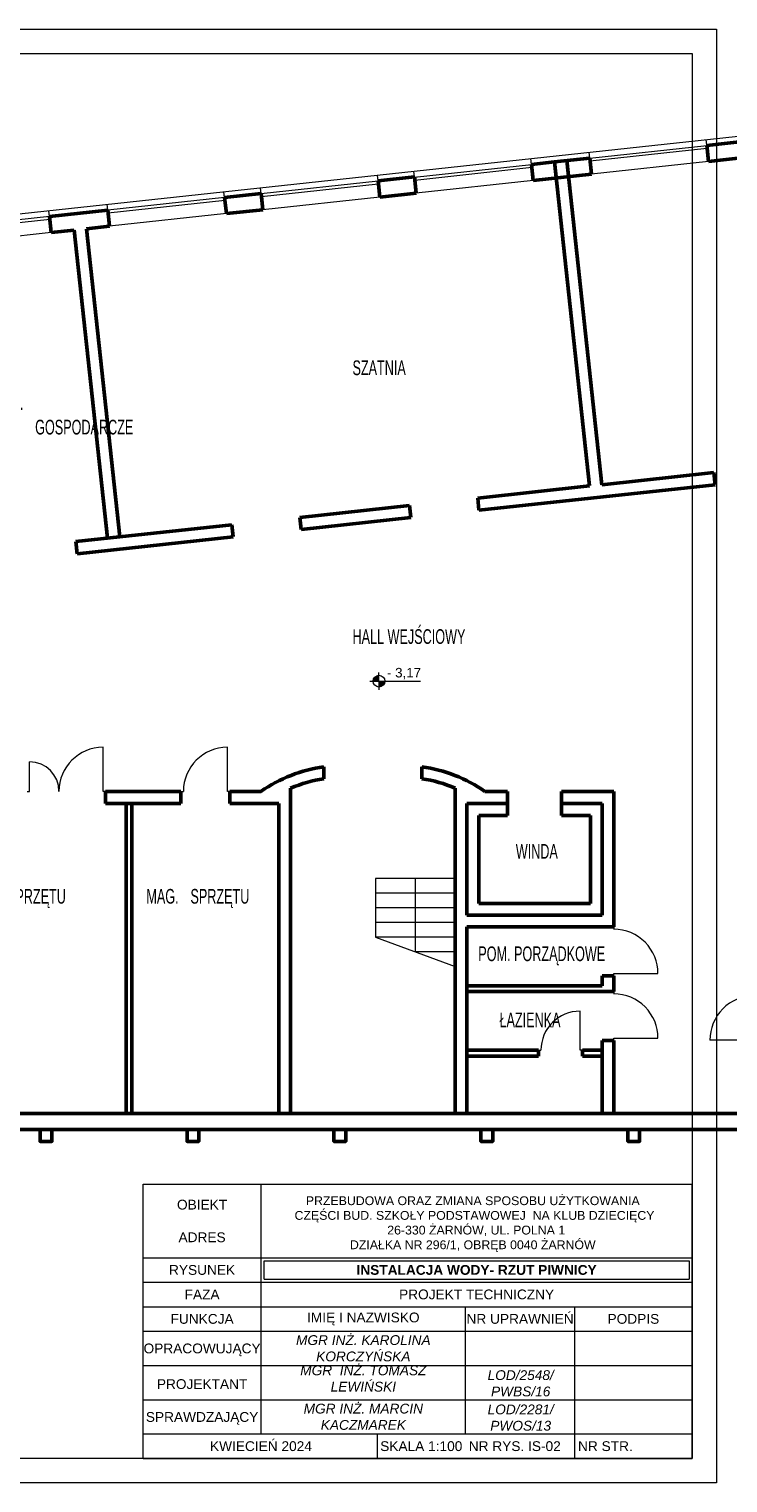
# Model space of a CAD drawing. Header units: millimetres. Extents: x 168402 to 202341, y 205146 to 229271.
# Tile 37 of 56: x 182205 to 183632, y 215054 to 218024. Entities that reach past the tile are written whole.
import ezdxf

# ---------------------------------------------------------------- set-up
doc = ezdxf.new("R2010")
doc.units = ezdxf.units.MM
doc.layers.get('0').update_dxf_attribs({"lineweight": 0})
for name, color, linetype, lineweight in [('linia - gruba - projektowana', 170, 'Continuous', 50), ('LINIA CIENKA', 7, 'Continuous', 13), ('OPISY', 251, 'Continuous', 9)]:
    doc.layers.add(name, color=color, linetype=linetype, lineweight=lineweight)
doc.styles.add('simplex', font='arial.ttf')
doc.styles.get("Standard").update_dxf_attribs({"font": 'ARIALN.TTF', "width": 0.75})

# ---------------------------------------------------------------- blocks, each defined once
blk = doc.blocks.new('G$C2A3AD980')
at = {"layer": 'OPISY'}
h = blk.add_hatch(color=252, dxfattribs=at)
edge = h.paths.add_edge_path()
edge.add_line((9788.9, 1358.1), (9788.9, 1370.1))
edge.add_arc((9788.9, 1358.1), 12, 90, 180.1852)
edge.add_line((9777, 1358.1), (9788.9, 1358.1))
edge = h.paths.add_edge_path()
edge.add_arc((9788.9, 1358.1), 12, 269.9669, 359.7486)
edge.add_line((9800.9, 1358.1), (9788.9, 1358.1))
edge.add_line((9788.9, 1358.1), (9788.9, 1346.2))
h = blk.add_hatch(color=252, dxfattribs=at)
h.paths.add_polyline_path([(9788.9, 1358.1), (9788.9, 1366.6, 0.414214), (9780.4, 1358.1)])
h.paths.add_polyline_path([(9788.9, 1349.6, 0.414214), (9797.4, 1358.1), (9788.9, 1358.1)])
at = {"layer": 'linia - gruba - projektowana', "color": 252}
for p, q in [((10458, 2452.6), (10548.9, 2462.4)), ((10458, 2452.8), (10461.5, 2419.8)), ((10458, 2452.8), (10461.5, 2419.8)), ((10147.3, 2419), (10100.1, 2413.9)), ((10100.1, 2413.9), (10103.6, 2381)), ((10219.4, 2426.8), (10147.3, 2419)), ((10147.3, 2419), (10219, 1756.8)), ((10172.1, 2421.7), (10243.9, 1759.5)), ((10219.4, 2426.8), (10222.9, 2393.9)), ((10461.5, 2419.8), (10552.5, 2429.6)), ((9861.5, 2388.1), (9786.9, 2380)), ((9786.9, 2380.1), (9790.5, 2347.1)), ((9861.5, 2388.1), (9865, 2355.2)), ((10222.9, 2393.9), (10103.6, 2381)), ((9473.7, 2346), (9548.3, 2354.1)), ((9548.3, 2354.1), (9551.9, 2321.2)), ((9865, 2355.2), (9790.5, 2347.1)), ((9115.8, 2307.2), (9235.1, 2320.1)), ((9235.1, 2320.1), (9238.7, 2287.3)), ((9473.7, 2346), (9477.3, 2313.2)), ((9477.3, 2313.2), (9551.9, 2321.2)), ((9115.8, 2307.2), (9119.4, 2274.4)), ((9191.5, 2282.2), (9238.7, 2287.3)), ((9119.4, 2274.4), (9166.6, 2279.5)), ((9166.6, 2279.5), (9234.8, 1650.2)), ((9191.5, 2282.2), (9259.6, 1652.9)), ((10243.9, 1759.5), (10472.5, 1784.3)), ((10475.2, 1759.4), (10472.5, 1784.3)), ((9990.4, 1732), (10219, 1756.8)), ((9993, 1707.2), (10475.2, 1759.4)), ((9993, 1707.2), (9990.4, 1732)), ((9627.5, 1692.7), (9851.2, 1717)), ((9853.9, 1692.1), (9851.2, 1717)), ((9170.1, 1643.2), (9488.3, 1677.7)), ((9491, 1652.8), (9488.3, 1677.7)), ((9630.2, 1667.9), (9627.5, 1692.7)), ((9630.2, 1667.9), (9853.9, 1692.1)), ((9172.8, 1618.3), (9170.1, 1643.2)), ((9172.8, 1618.3), (9491, 1652.8)), ((9676.5, 1183), (9676.5, 1158.8)), ((9876.5, 1183), (9876.5, 1158.8)), ((9230.5, 1133), (9384.5, 1133)), ((9230.5, 1108), (9230.5, 1133)), ((9384.5, 1108), (9384.5, 1133)), ((9484.5, 1133), (9548, 1133)), ((9484.5, 1108), (9484.5, 1133)), ((9608.5, 1139.4), (9608.5, 475)), ((9944.5, 1139.4), (9944.5, 475)), ((10005, 1133), (10051.5, 1133)), ((10051.5, 1084), (10051.5, 1133)), ((10161.5, 1133), (10268.5, 1133)), ((10161.5, 1084), (10161.5, 1133)), ((10268.5, 1133), (10268.5, 856)), ((9230.5, 1108), (9384.5, 1108)), ((9272.5, 475), (9272.5, 1108)), ((9284.5, 475), (9284.5, 1108)), ((9484.5, 1108), (9584.5, 1108)), ((9584.5, 1108), (9584.5, 475)), ((9968.5, 1108), (10051.5, 1108)), ((9968.5, 1108), (9968.5, 880)), ((10161.5, 1108), (10244.5, 1108)), ((10244.5, 1108), (10244.5, 880)), ((9992.5, 1084), (10051.5, 1084)), ((9992.5, 1084), (9992.5, 904)), ((10161.5, 1084), (10220.5, 1084)), ((10220.5, 1084), (10220.5, 904)), ((9992.5, 904), (10220.5, 904)), ((9968.5, 880), (10244.5, 880)), ((9968.5, 856), (10268.5, 856)), ((9968.5, 856), (9968.5, 475)), ((10244.5, 756), (10268.5, 756)), ((10244.5, 756), (10244.5, 736)), ((10268.5, 756), (10268.5, 724)), ((9968.5, 736), (10244.5, 736)), ((9968.5, 724), (10268.5, 724)), ((10244.5, 624), (10244.5, 475)), ((10244.5, 624), (10268.5, 624)), ((10268.5, 624), (10268.5, 475)), ((9968.5, 604), (10114.5, 604)), ((10114.5, 604), (10114.5, 592)), ((10204.5, 604), (10204.5, 592)), ((10204.5, 604), (10244.5, 604)), ((9968.5, 592), (10114.5, 592)), ((10204.5, 592), (10244.5, 592)), ((8572, 475), (10554.5, 475)), ((8572, 442), (10404.2, 442)), ((10404.2, 442), (11273.1, 442))]:
    blk.add_line(p, q, dxfattribs=at)
for points in [[(9097, 442), (9121, 442), (9121, 418), (9097, 418)], [(9397, 442), (9421, 442), (9421, 418), (9397, 418)], [(9697, 442), (9721, 442), (9721, 418), (9697, 418)], [(9997, 442), (10021, 442), (10021, 418), (9997, 418)], [(10297, 442), (10321, 442), (10321, 418), (10297, 418)]]:
    blk.add_lwpolyline(points, close=True, dxfattribs=at)
for centre, radius, start, end in [((9716, 891.3), 294.4, 97.718, 124.8045), ((9716, 891.3), 270.4, 98.4078, 113.4343), ((9837, 891.3), 294.4, 55.1955, 82.282), ((9837, 891.3), 270.4, 66.5657, 81.5922)]:
    blk.add_arc(centre, radius, start, end, dxfattribs=at)
at = {"layer": 'LINIA CIENKA', "color": 252}
for p, q in [((8200.6, 2220.1), (11175, 2542.3)), ((10219.4, 2426.7), (10218.1, 2438.8)), ((10219.4, 2426.7), (10458, 2452.7)), ((10220, 2420.8), (10458.6, 2446.7)), ((10458, 2452.8), (10456.7, 2464.8)), ((9861.5, 2387.9), (10100.1, 2413.8)), ((9862.1, 2381.9), (10100.7, 2407.9)), ((10100.1, 2413.9), (10098.8, 2425.9)), ((10461.5, 2419.8), (10222.9, 2393.9)), ((9548.3, 2354.1), (9786.9, 2380)), ((9786.9, 2380), (9785.6, 2392)), ((9861.5, 2388.1), (9860.2, 2400.1)), ((10103.6, 2380.9), (9865, 2355.1)), ((9473.7, 2346), (9472.4, 2358)), ((9548.3, 2354.1), (9547, 2366.1)), ((9549, 2348.1), (9787.5, 2374)), ((9790.5, 2347.1), (9551.9, 2321.2)), ((9115.8, 2307.2), (9114.5, 2319.2)), ((9235.1, 2320.1), (9233.8, 2332.2)), ((9473.7, 2346), (9235.1, 2320.1)), ((9474.4, 2340), (9235.8, 2314.2)), ((9115.8, 2307.2), (8877.2, 2281.4)), ((9116.5, 2301.2), (8877.9, 2275.4)), ((9477.3, 2313.2), (9238.7, 2287.3)), ((9119.4, 2274.4), (8880.8, 2248.6)), ((9225.5, 1133), (9225.5, 1223)), ((9479.5, 1133), (9479.5, 1223)), ((9075.5, 1133), (9075.5, 1193)), ((9070.5, 1133), (9075.5, 1133)), ((9230.5, 1133), (9225.5, 1133)), ((9384.5, 1133), (9389.5, 1133)), ((9484.5, 1133), (9479.5, 1133)), ((9781.5, 955), (9781.5, 835)), ((9944.5, 955), (9781.5, 955)), ((9863, 955), (9863, 805)), ((9944.5, 925), (9781.5, 925)), ((9944.5, 895), (9781.5, 895)), ((9944.5, 865), (9781.5, 865)), ((9944.5, 835), (9781.5, 835)), ((9781.5, 835), (9944.5, 775)), ((10268.5, 856), (10268.5, 851)), ((9944.5, 805), (9863, 805)), ((10268.5, 756), (10268.5, 761)), ((10268.5, 761), (10358.5, 760.6)), ((10268.5, 724), (10268.5, 719)), ((10199.5, 604), (10199.5, 684)), ((10268.5, 624), (10268.5, 629)), ((10268.5, 629), (10358.5, 628.6)), ((10554.5, 625), (10464.5, 624.6)), ((10114.5, 604), (10119.5, 604)), ((10204.5, 604), (10199.5, 604))]:
    blk.add_line(p, q, dxfattribs=at)
for centre, radius, start, end in [((9225.5, 1133), 90, 90, 180), ((9479.5, 1133), 90, 90, 180), ((9075.5, 1133), 60, 0, 90), ((10268.1, 761), 90.4, 359.7319, 89.7332), ((10268.1, 629), 90.4, 359.7319, 89.7332), ((10555, 625), 90.4, 90.2668, 180.2681), ((10199.5, 604), 80, 90, 180)]:
    blk.add_arc(centre, radius, start, end, dxfattribs=at)
at = {"layer": 'OPISY', "color": 252}
for p, q in [((9788.9, 1358.1), (9788.9, 1376.1)), ((9788.9, 1358.1), (9788.9, 1370.8)), ((9769.9, 1358.1), (9873.6, 1358)), ((9788.9, 1358.1), (9788.9, 1345.3)), ((9788.9, 1358.1), (9788.9, 1340.1))]:
    blk.add_line(p, q, dxfattribs=at)
blk.add_circle((9788.9, 1358.1), 12, dxfattribs=at)
at = {"layer": 'OPISY', "color": 252, "char_height": 30, "attachment_point": 1}
for s, insert, width in [('\\pxi-3,l4,t4;SZATNIA', (9704.8, 2013.3), 237.09), ('\\pxi-3,l5,t5;POM.^IGOSPODARCZE', (8936.8, 1942.1), 237.09), ('\\pxi-3,l4,t4;HALL WEJŚCIOWY', (9704.8, 1464.2), 385.256), ('\\pxi-3,l4,t4;WINDA', (10038.2, 1025.4), 385.256), ('\\pxi-3,l4,t4;MAG.^ISPRZĘTU', (8909.3, 933.6), 425.459), ('\\pxi-3,l4,t4;MAG.^ISPRZĘTU', (9283.9, 933.6), 425.459), ('\\pxi-3,l4,t4;POM. PORZĄDKOWE', (9961.6, 816.2), 345.782), ('\\pxi-3,l4,t4;ŁAZIENKA', (10004.9, 681.2), 237.09)]:
    blk.add_mtext(s, dxfattribs=dict(at, insert=insert, width=width))
at = {"layer": 'OPISY', "color": 252, "insert": (9805.2, 1385.2), "char_height": 19.5, "width": 125.07, "attachment_point": 1, "style": 'simplex'}
blk.add_mtext('- 3,17', dxfattribs=at)

msp = doc.modelspace()

# ---------------------------------------------------------------- linework, layer by layer
at = {"layer": 'LINIA CIENKA', "color": 0}
for p, q in [((182437.8, 215294.4), (183558.8, 215294.4)), ((182437.8, 215224.4), (183558.8, 215224.4)), ((182679.1, 215224.4), (183558.8, 215224.4)), ((182437.8, 215154.4), (183558.8, 215154.4)), ((182915.7, 215154.4), (182915.7, 215104.4)), ((182437.8, 215104.4), (183558.8, 215104.4))]:
    msp.add_line(p, q, dxfattribs=at)

# ---------------------------------------------------------------- block references
at = {"ltscale": 4}
msp.add_blockref('G$C2A3AD980', (173130.7, 215334.2), dxfattribs=at)

# ---------------------------------------------------------------- texts
at = {"layer": 'OPISY', "color": 0, "char_height": 20, "style": 'simplex'}
for s, insert, width, attachment_point in [('\\pxqc;{\\fArial|b0|i1|c238|p34;MGR  INŻ. TOMASZ\\PLEWIŃSKI}', (182679.1, 215294.4), 417.04, 1), ('\\pxqc;PROJEKTANT', (182558.4, 215256.2), 241.342, 5), ('\\pxqc;{\\fArial|b0|i1|c238|p34;LOD/2548/\\PPWBS/16}', (183208.9, 215257.8), 223.13, 5), ('\\pxqc;{\\fArial|b0|i1|c238|p34;MGR INŻ. MARCIN\\PKACZMAREK}', (182887.6, 215189.4), 417.04, 5), ('\\pxqc;{\\fArial|b0|i1|c238|p34;LOD/2281/\\PPWOS/13}', (183208.9, 215187.8), 223.13, 5), ('\\pxqc;SPRAWDZAJĄCY', (182558.4, 215186.2), 241.342, 5), ('\\pxqc;KWIECIEŃ 2024', (182678.6, 215129.4), 236.581, 5), ('\\pxqc;SKALA 1:100 ', (183005.9, 215129.4), 180.459, 5), ('\\pxql;NR RYS. IS-02', (183102.9, 215129.4), 216.435, 4), ('\\pxql;NR STR.', (183326, 215129.4), 232.78, 4)]:
    msp.add_mtext(s, dxfattribs=dict(at, insert=insert, width=width, attachment_point=attachment_point))

# ---------------------------------------------------------------- next in the draw order: linework, layer by layer
at = {"color": 0}
for points in [[(179408.8, 218024.4), (183608.8, 218024.4), (183608.8, 215054.4), (179408.8, 215054.4)], [(179508.8, 217974.4), (183558.8, 217974.4), (183558.8, 215104.4), (179508.8, 215104.4)]]:
    msp.add_lwpolyline(points, close=True, dxfattribs=at)
at = {"layer": 'LINIA CIENKA', "color": 0}
for p, q in [((182437.8, 215104.4), (182437.8, 215664.4)), ((182437.8, 215664.4), (183558.8, 215664.4)), ((182679.1, 215154.4), (182679.1, 215664.4)), ((183558.8, 215104.4), (183558.8, 215664.4)), ((182437.8, 215514.4), (183558.8, 215514.4)), ((182437.8, 215514.4), (183558.8, 215514.4)), ((182685.1, 215470.4), (182685.1, 215508.4)), ((182685.1, 215508.4), (183552.8, 215508.4)), ((183552.8, 215508.4), (183552.8, 215470.4)), ((182437.8, 215464.4), (183558.8, 215464.4)), ((182685.1, 215470.4), (183552.8, 215470.4)), ((182437.8, 215414.4), (183558.8, 215414.4)), ((183096.2, 215154.4), (183096.2, 215414.4)), ((183319.3, 215104.4), (183319.3, 215414.4)), ((182437.8, 215364.4), (183558.8, 215364.4))]:
    msp.add_line(p, q, dxfattribs=at)

# ---------------------------------------------------------------- next in the draw order: texts
at = {"layer": 'OPISY', "color": 0, "attachment_point": 5, "style": 'simplex'}
for s, insert, char_height, width in [('\\pxqc;OBIEKT\\P\\PADRES', (182558.4, 215589.4), 20, 241.342), ('\\A1;PRZEBUDOWA ORAZ ZMIANA SPOSOBU UŻYTKOWANIA\\P CZĘŚCI BUD. SZKOŁY PODSTAWOWEJ  NA KLUB DZIECIĘCY  \\P  26-330 ŻARNÓW, UL. POLNA 1\\PDZIAŁKA NR 296/1, OBRĘB 0040 ŻARNÓW', (183111.1, 215583.2), 18, 879.644), ('\\pxqc;RYSUNEK', (182558.4, 215489.4), 20, 241.342), ('{\\fArial|b1|i0|c238|p34;INSTALACJA WODY- RZUT PIWNICY}', (183118.9, 215489.4), 20, 867.644), ('\\pxqc;FAZA', (182558.4, 215439.4), 20, 241.342), ('\\pxqc;PROJEKT TECHNICZNY', (183118.9, 215439.4), 20, 867.644), ('\\pxqc;FUNKCJA', (182558.4, 215389.4), 20, 241.342), ('\\pxqc;IMIĘ I NAZWISKO', (182887.6, 215389.4), 20, 417.04), ('\\pxqc;NR UPRAWNIEŃ', (183207.7, 215389.4), 20, 223.13), ('\\pxqc;PODPIS', (183439, 215389.4), 20, 239.474), ('\\pxqc;{\\fArial|b0|i1|c238|p34;MGR INŻ. KAROLINA KORCZYŃSKA}', (182887.6, 215329.4), 20, 417.04), ('\\pxqc;OPRACOWUJĄCY', (182558.4, 215326.2), 20, 241.342)]:
    msp.add_mtext(s, dxfattribs=dict(at, insert=insert, char_height=char_height, width=width))

doc.saveas('drawing.dxf')
